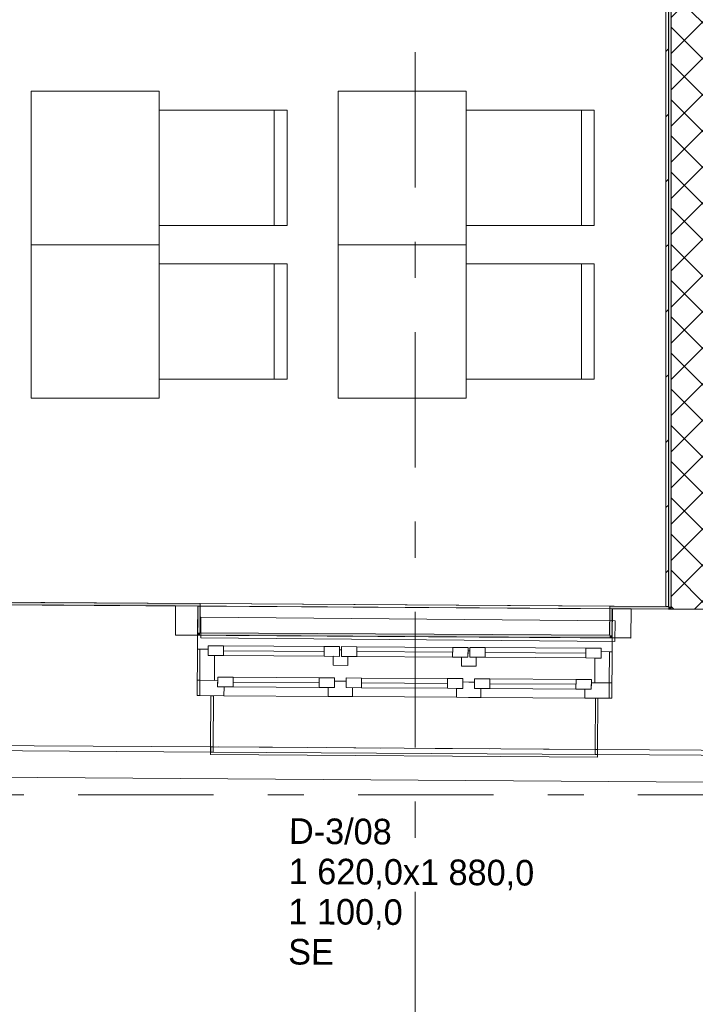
# Model space of a CAD drawing. Header units: millimetres. Extents: x 74467 to 235410, y -65 to 114857.
# Tile 172 of 256: x 128148 to 130788, y 54146 to 57993. Entities that reach past the tile are written whole.
import ezdxf
from ezdxf.enums import TextEntityAlignment as Align

# ---------------------------------------------------------------- set-up
doc = ezdxf.new("R2010")
doc.units = ezdxf.units.MM
doc.header["$MEASUREMENT"] = 0
for name, pattern in [('Katkend', [423.333333, 211.666667, -211.666667]), ('Katkend topelt', [1093.611073, 529.166651, -211.666656, 141.111112, -211.666656]), ('Wipeout_Contour', [1000, 0, -1000])]:
    doc.linetypes.add(name, pattern=pattern)
for name, color, linetype in [('00 Kunstikonkursi LÜ jaoks asendi 2D', 7, 'Continuous'), ('00 Teljed.AR', 7, 'Continuous'), ('1232 Välisseinad.AR', 7, 'Continuous'), ('1232 Välisseinad.VANA', 7, 'Continuous'), ('1235 Vahelaed.VANA', 7, 'Continuous'), ('1311 Siseseinad.VANA', 7, 'Continuous'), ('1326 Seinapinnad.SA', 7, 'Continuous'), ('1330 Sisustus.SA', 7, 'Continuous'), ('9350 Netopind.VANA', 7, 'Continuous'), ('Aken', 7, 'Continuous'), ('Akna tähis', 7, 'Continuous')]:
    doc.layers.add(name, color=color, linetype=linetype)
doc.styles.add('GENERATED_STYLE_1', font='txt')
doc.styles.add('GENERATED_STYLE_3', font='txt')
pattern_1 = [(0, (0, 0), (0, 173.20508), [0, -100]), (0, (50, 86.6), (0, 173.20508), [0, -100])]

# ---------------------------------------------------------------- blocks, each defined once
blk = doc.blocks.new('Slab_35_1', base_point=(115968, 55784.5))
at = {"layer": '1235 Vahelaed.VANA', "color": 7, "linetype": 'Continuous', "lineweight": 13, "flags": 128}
blk.add_lwpolyline([(115968, 55784.5), (128757.2, 55702.7), (130692.6, 55690.3), (130882.6, 55689.1), (139223.3, 55635.8), (139191.5, 61568), (123858.2, 61630.5), (116047.5, 61713.1)], close=True, dxfattribs=at)
blk = doc.blocks.new('Slab_40_1', base_point=(116047.5, 61713.1))
at = {"layer": '1235 Vahelaed.VANA', "color": 7, "linetype": 'Continuous', "lineweight": 13, "flags": 128}
blk.add_lwpolyline([(116047.5, 61713.1), (118519.3, 61670.8), (118519.5, 61686.9), (123392.6, 61635.4), (123582.6, 61635.4), (123582.6, 61633.4), (123856.9, 61630.5), (130693.8, 61602.6), (130882.6, 61602.6), (130882.6, 61601.8), (139191.5, 61568), (139192.6, 61366.9), (139223.3, 55635.8), (130892.3, 55689.1), (130692.6, 55690.3), (128757.2, 55702.7), (123582.6, 55735.8), (123392.6, 55737), (118784.3, 55766.5), (118445.5, 55768.7), (115968, 55784.5)], close=True, dxfattribs=at)
blk = doc.blocks.new('Slab_42_1', base_point=(123582.6, 61633.4))
at = {"color": 254, "linetype": 'Wipeout_Contour', "lineweight": 0, "ltscale": 698559.244156}
blk.add_wipeout([(123582.6, 61633.4), (123582.6, 55735.8), (130692.6, 55690.3), (130692.6, 61602.6), (123856.9, 61630.5)], dxfattribs=at).dxf.layer = '1235 Vahelaed.VANA'
at = {"layer": '1235 Vahelaed.VANA', "color": 7, "linetype": 'Continuous', "lineweight": 13, "flags": 128}
blk.add_lwpolyline([(123582.6, 61633.4), (123856.9, 61630.5), (130692.6, 61602.6), (130692.6, 55690.3), (123582.6, 55735.8)], close=True, dxfattribs=at)
blk = doc.blocks.new('Koduklass 2_PK 104_13_1', base_point=(123816.6, 61033.2))
at = {"layer": '9350 Netopind.VANA', "color": 7, "linetype": 'Continuous', "lineweight": 13, "flags": 128}
blk.add_lwpolyline([(130682.6, 61602.7), (123592.6, 61633.3), (123592.6, 55745.8), (130672.6, 55700.5), (130672.6, 61002.7), (130682.6, 61002.7)], close=True, dxfattribs=at)
blk = doc.blocks.new('Opening_68_1')
at = {"color": 254, "linetype": 'Wipeout_Contour', "lineweight": 0, "ltscale": 563551.823962}
blk.add_wipeout([(128895, 55131.8), (130405.7, 55122.2), (130405.9, 55142.2), (128895.2, 55151.8)], dxfattribs=at).dxf.layer = '1232 Välisseinad.AR'
at = {"layer": '1232 Välisseinad.AR', "color": 7, "linetype": 'Continuous', "lineweight": 15, "flags": 128}
for points in [[(128895.2, 55151.8), (128895, 55131.8)], [(130405.7, 55122.2), (130405.9, 55142.2)]]:
    blk.add_lwpolyline(points, dxfattribs=at)
at = {"layer": '1232 Välisseinad.AR', "color": 7, "linetype": 'Continuous', "lineweight": 13, "flags": 128}
for points in [[(128895, 55131.8), (130405.7, 55122.2)], [(130405.9, 55142.2), (128895.2, 55151.8)]]:
    blk.add_lwpolyline(points, dxfattribs=at)
blk = doc.blocks.new('Opening_96_1')
at = {"color": 254, "linetype": 'Wipeout_Contour', "lineweight": 0, "ltscale": 564451.248811}
blk.add_wipeout([(128853.4, 55702.1), (130453.4, 55691.9), (130453.5, 55701.9), (128853.5, 55712.1)], dxfattribs=at).dxf.layer = '1326 Seinapinnad.SA'
at = {"layer": '1326 Seinapinnad.SA', "color": 7, "linetype": 'Continuous', "lineweight": 15, "flags": 128}
for points in [[(128853.5, 55712.1), (128853.4, 55702.1)], [(130453.4, 55691.9), (130453.5, 55701.9)]]:
    blk.add_lwpolyline(points, dxfattribs=at)
at = {"layer": '1326 Seinapinnad.SA', "color": 7, "linetype": 'Continuous', "lineweight": 13, "flags": 128}
for points in [[(130453.5, 55701.9), (128853.5, 55712.1)], [(128853.4, 55702.1), (130453.4, 55691.9)]]:
    blk.add_lwpolyline(points, dxfattribs=at)
blk = doc.blocks.new('Wall Niche Rectangular 24_9')
at = {"layer": 'Aken', "color": 7, "linetype": 'Continuous', "lineweight": 13}
blk.add_line((-889.9, 140), (889.9, 140), dxfattribs=at)
at = {"layer": 'Aken', "color": 7, "linetype": 'Continuous', "lineweight": 15, "flags": 128}
blk.add_lwpolyline([(-889.9, 140), (-889.9, 26.1), (889.9, 26.1), (889.9, 140)], close=True, dxfattribs=at)
blk = doc.blocks.new('Triple Historic Window 24_10')
at = {"layer": 'Aken', "color": 7, "linetype": 'Continuous', "lineweight": 13}
for p, q in [((-810, 168), (810, 168)), ((-670, -109), (-333.3, -109)), ((-168.3, -109), (168.3, -109)), ((333.3, -109), (670, -109)), ((-746, -182), (-756, -182)), ((-756, -182), (-756, -382)), ((-746, -382), (-746, -182)), ((-298.3, -182), (-705, -182)), ((203.3, -182), (-203.3, -182)), ((705, -182), (298.3, -182)), ((756, -182), (746, -182)), ((746, -182), (746, -382)), ((756, -382), (756, -182)), ((-756, -382), (-746, -382)), ((-746, -382), (-756, -382)), ((-756, -382), (-756, -402)), ((-746, -402), (-746, -382)), ((746, -382), (756, -382)), ((756, -382), (746, -382)), ((746, -382), (746, -402)), ((756, -412), (756, -382)), ((756, -402), (756, -382)), ((-756, -402), (-756, -412)), ((-756, -402), (-746, -402)), ((-756, -412), (756, -412)), ((746, -402), (756, -402))]:
    blk.add_line(p, q, dxfattribs=at)
at = {"layer": 'Aken', "color": 7, "linetype": 'Continuous', "lineweight": 15}
for p, q in [((-810, 0), (-810, 168)), ((810, 0), (810, 168)), ((-810, 0), (-800, 0)), ((-810, -182), (-810, 0)), ((-810, -182), (-810, 0)), ((-800, 0), (-768, 0)), ((-800, -122), (-800, 0)), ((-768, 13), (-708, 13)), ((-768, -25), (-768, 13)), ((-768, 0), (-768, -25)), ((-708, 13), (-708, -25)), ((-708, 13), (-314.3, 13)), ((-314.3, -25), (-314.3, 13)), ((-314.3, 13), (-254.3, 13)), ((-254.3, 13), (-254.3, -25)), ((-254.3, -25), (-254.3, 0)), ((-254.3, 0), (-247.3, 0)), ((-247.3, 13), (-187.3, 13)), ((-247.3, -25), (-247.3, 13)), ((-247.3, 0), (-247.3, -25)), ((-187.3, 13), (-187.3, -25)), ((-187.3, 13), (187.3, 13)), ((187.3, -25), (187.3, 13)), ((187.3, 13), (247.3, 13)), ((247.3, 13), (247.3, -25)), ((247.3, -25), (247.3, 0)), ((247.3, 0), (254.3, 0)), ((254.3, 13), (314.3, 13)), ((254.3, -25), (254.3, 13)), ((254.3, 0), (254.3, -25)), ((314.3, 13), (314.3, -25)), ((314.3, 13), (708, 13)), ((708, -25), (708, 13)), ((708, 13), (768, 13)), ((768, 13), (768, -25)), ((768, -25), (768, 0)), ((768, 0), (800, 0)), ((800, 0), (810, 0)), ((800, -122), (800, 0)), ((810, -182), (810, 0)), ((810, -182), (810, 0)), ((-768, -25), (-743, -25)), ((-708, -25), (-768, -25)), ((-743, -25), (-743, -122)), ((-708, -6), (-314.3, -6)), ((-314.3, -25), (-708, -25)), ((-254.3, -25), (-314.3, -25)), ((-279.3, -60), (-279.3, -25)), ((-279.3, -25), (-254.3, -25)), ((-187.3, -25), (-247.3, -25)), ((-247.3, -25), (-222.3, -25)), ((-222.3, -25), (-222.3, -60)), ((-187.3, -6), (187.3, -6)), ((187.3, -25), (-187.3, -25)), ((247.3, -25), (187.3, -25)), ((222.3, -60), (222.3, -25)), ((222.3, -25), (247.3, -25)), ((314.3, -25), (254.3, -25)), ((254.3, -25), (279.3, -25)), ((279.3, -25), (279.3, -60)), ((314.3, -6), (708, -6)), ((708, -25), (314.3, -25)), ((768, -25), (708, -25)), ((743, -122), (743, -25)), ((743, -25), (768, -25)), ((-222.3, -60), (-279.3, -60)), ((279.3, -60), (222.3, -60)), ((-730, -109), (-670, -109)), ((-730, -147), (-730, -109)), ((-670, -109), (-670, -147)), ((-670, -109), (-333.3, -109)), ((-333.3, -147), (-333.3, -109)), ((-333.3, -109), (-273.3, -109)), ((-273.3, -109), (-273.3, -147)), ((-228.3, -109), (-168.3, -109)), ((-228.3, -147), (-228.3, -109)), ((-168.3, -109), (-168.3, -147)), ((-168.3, -109), (168.3, -109)), ((168.3, -147), (168.3, -109)), ((168.3, -109), (228.3, -109)), ((228.3, -109), (228.3, -147)), ((273.3, -109), (333.3, -109)), ((273.3, -147), (273.3, -109)), ((333.3, -109), (333.3, -147)), ((333.3, -109), (670, -109)), ((670, -147), (670, -109)), ((670, -109), (730, -109)), ((730, -109), (730, -147)), ((-800, -122), (-810, -122)), ((-810, -122), (-800, -122)), ((-743, -122), (-800, -122)), ((-800, -122), (-730, -122)), ((-800, -182), (-800, -122)), ((-730, -122), (-730, -147)), ((-730, -147), (-705, -147)), ((-670, -147), (-730, -147)), ((-705, -147), (-705, -182)), ((-670, -128), (-333.3, -128)), ((-333.3, -147), (-670, -147)), ((-273.3, -147), (-333.3, -147)), ((-298.3, -182), (-298.3, -147)), ((-298.3, -147), (-273.3, -147)), ((-273.3, -147), (-273.3, -122)), ((-273.3, -122), (-250.8, -122)), ((-250.8, -122), (-228.3, -122)), ((-228.3, -122), (-228.3, -147)), ((-228.3, -147), (-203.3, -147)), ((-168.3, -147), (-228.3, -147)), ((-203.3, -147), (-203.3, -182)), ((-168.3, -128), (168.3, -128)), ((168.3, -147), (-168.3, -147)), ((228.3, -147), (168.3, -147)), ((203.3, -182), (203.3, -147)), ((203.3, -147), (228.3, -147)), ((228.3, -147), (228.3, -122)), ((228.3, -122), (250.8, -122)), ((250.8, -122), (273.3, -122)), ((273.3, -122), (273.3, -147)), ((273.3, -147), (298.3, -147)), ((333.3, -147), (273.3, -147)), ((298.3, -147), (298.3, -182)), ((333.3, -128), (670, -128)), ((670, -147), (333.3, -147)), ((730, -147), (670, -147)), ((705, -182), (705, -147)), ((705, -147), (730, -147)), ((730, -147), (730, -122)), ((730, -122), (800, -122)), ((800, -122), (743, -122)), ((810, -122), (800, -122)), ((800, -122), (810, -122)), ((800, -182), (800, -122)), ((-800, -182), (-810, -182)), ((-756, -182), (-810, -182)), ((-756, -182), (-810, -182)), ((-705, -182), (-800, -182)), ((-756, -382), (-756, -182)), ((-756, -382), (-756, -182)), ((-756, -382), (-756, -182)), ((-250.8, -182), (-298.3, -182)), ((-203.3, -182), (-250.8, -182)), ((250.8, -182), (203.3, -182)), ((298.3, -182), (250.8, -182)), ((800, -182), (705, -182)), ((756, -182), (810, -182)), ((756, -182), (810, -182)), ((756, -382), (756, -182)), ((756, -382), (756, -182)), ((756, -382), (756, -182)), ((810, -182), (800, -182))]:
    blk.add_line(p, q, dxfattribs=at)
at = {"layer": 'Aken', "color": 7, "linetype": 'Katkend', "lineweight": 13}
blk.add_line((-756, -382), (756, -382), dxfattribs=at)
blk = doc.blocks.new('Window Stamp 24')
at = {"layer": 'Akna tähis', "color": 7, "lineweight": 13, "style": 'GENERATED_STYLE_1'}
for tag, p in [('AC_WIDO_ID', (-447.2, -926.8)), ('AC_WIDO_A_SIZE', (-447.2, -1083.9)), ('AC_SILL_TO_ANCHOR_LEVEL', (-447.2, -1241)), ('DUMMY_233', (-447.2, -1398.2))]:
    blk.add_attdef(tag, text='', height=100, dxfattribs=at).set_placement(p, align=Align.TOP_LEFT)
blk = doc.blocks.new('Wall_701_1', base_point=(139223.3, 55635.8))
at = {"layer": '1232 Välisseinad.VANA', "color": 7, "linetype": 'Continuous', "lineweight": 15}
for p, q in [((128757.2, 55702.7), (128756.5, 55588.9)), ((130537, 55691.3), (130536.3, 55577.5)), ((128842.7, 55588.3), (128756.5, 55588.9)), ((128842.3, 55534.2), (128842.7, 55588.3)), ((130462.3, 55523.8), (130462.6, 55577.9)), ((130536.3, 55577.5), (130462.6, 55577.9)), ((128841.2, 55352.2), (128842.3, 55534.2)), ((130461.1, 55341.8), (130462.3, 55523.8)), ((128895.2, 55351.8), (128841.2, 55352.2)), ((128893.9, 55151.8), (128895.2, 55351.8)), ((128893.9, 55151.8), (128895.2, 55351.8)), ((130405.9, 55142.2), (130407.1, 55342.2)), ((130405.9, 55142.2), (130407.1, 55342.2)), ((130407.1, 55342.2), (130461.1, 55341.8))]:
    blk.add_line(p, q, dxfattribs=at)
at = {"layer": '1232 Välisseinad.VANA', "color": 7, "linetype": 'Continuous', "lineweight": 15, "flags": 128}
for points in [[(128757.2, 55702.7), (128103.3, 55706.9)], [(131460.7, 55685.4), (130537, 55691.3)], [(127973.9, 55157.7), (128893.9, 55151.8)], [(130405.9, 55142.2), (131620.7, 55134.4)]]:
    blk.add_lwpolyline(points, dxfattribs=at)
at = {"layer": 'Aken', "color": 7, "linetype": 'Continuous', "lineweight": 13, "xscale": -0.9999999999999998, "zscale": 1000}
for name, p, rotation in [('Wall Niche Rectangular 24_9', (129646.2, 55557), 359.6335413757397), ('Triple Historic Window 24_10', (129652.3, 55529), 359.6335776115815)]:
    blk.add_blockref(name, p, dxfattribs=dict(at, rotation=rotation))
at = {"layer": 'Akna tähis', "color": 5, "lineweight": 13}
ref = blk.add_blockref('Window Stamp 24', (129653.4, 55697), dxfattribs=dict(at, rotation=359.6335776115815))
ref.add_attrib('AC_WIDO_ID', 'D-3/08', dxfattribs={"color": 7, "lineweight": 13, "height": 100, "rotation": 359.6336, "style": 'GENERATED_STYLE_1'}).set_placement((129200.5, 54873.2), align=Align.TOP_LEFT)
ref.add_attrib('AC_WIDO_A_SIZE', '1\xa0620,0x1\xa0880,0', dxfattribs={"color": 7, "lineweight": 13, "height": 100, "rotation": 359.6336, "style": 'GENERATED_STYLE_1'}).set_placement((129199.4, 54716.1), align=Align.TOP_LEFT)
ref.add_attrib('AC_SILL_TO_ANCHOR_LEVEL', '1\xa0100,0', dxfattribs={"color": 7, "lineweight": 13, "height": 100, "rotation": 359.6336, "style": 'GENERATED_STYLE_1'}).set_placement((129198.4, 54559), align=Align.TOP_LEFT)
ref.add_attrib('DUMMY_233', 'SE', dxfattribs={"color": 7, "lineweight": 13, "height": 100, "rotation": 359.6336, "style": 'GENERATED_STYLE_1'}).set_placement((129197.4, 54401.8), align=Align.TOP_LEFT)
blk = doc.blocks.new('Wall_704_1', base_point=(130692.6, 61602.6))
at = {"layer": '1311 Siseseinad.VANA', "linetype": 'Continuous', "lineweight": 13, "true_color": 0x50504f}
h = blk.add_hatch(dxfattribs=at)
h.set_pattern_fill('Plokk_õõnesbetoon_0001', color=251, style=0, pattern_type=2)
h.set_pattern_definition([(45, (0, 0), (-70.71068, 70.71068), []), (135, (0, 0), (70.71068, 70.71068), [])])
h.paths.add_polyline_path([(130692.6, 61602.6), (130692.6, 55690.3), (130882.6, 55690.3), (130882.6, 61601.8)])
at = {"layer": '1311 Siseseinad.VANA', "color": 7, "linetype": 'Continuous', "lineweight": 15, "flags": 128}
blk.add_lwpolyline([(130692.6, 61602.6), (130692.6, 55690.3)], dxfattribs=at)
at = {"layer": '1311 Siseseinad.VANA', "color": 7, "linetype": 'Continuous', "lineweight": 13, "flags": 128}
blk.add_lwpolyline([(130692.6, 55690.3), (130882.6, 55690.3)], dxfattribs=at)
blk = doc.blocks.new('Wall_715_1', base_point=(111683.7, 55261.9))
at = {"layer": '1232 Välisseinad.AR', "linetype": 'Continuous', "lineweight": 13, "true_color": 0x8c8d8c}
h = blk.add_hatch(dxfattribs=at)
h.set_pattern_fill('Krohv_0001', color=252, style=0, pattern_type=2)
h.set_pattern_definition(pattern_1)
h.paths.add_polyline_path([(127973.9, 55157.7), (127973.8, 55137.7), (128895, 55131.8), (128895.2, 55151.8)])
h = blk.add_hatch(dxfattribs=at)
h.set_pattern_fill('Krohv_0001', color=252, style=0, pattern_type=2)
h.set_pattern_definition(pattern_1)
h.paths.add_polyline_path([(130405.7, 55122.2), (131621.8, 55114.4), (131622, 55134.4), (130405.9, 55142.2)])
at = {"layer": '1232 Välisseinad.AR', "color": 7, "linetype": 'Continuous', "lineweight": 15, "flags": 128}
for points in [[(127973.8, 55137.7), (128895, 55131.8)], [(128895.2, 55151.8), (127973.9, 55157.7)], [(131622, 55134.4), (130405.9, 55142.2)], [(130405.7, 55122.2), (131621.8, 55114.4)]]:
    blk.add_lwpolyline(points, dxfattribs=at)
blk = doc.blocks.new('Wall_779_1', base_point=(130692.6, 61602.6))
at = {"layer": '1326 Seinapinnad.SA', "linetype": 'Continuous', "lineweight": 0, "true_color": 0xfefefe}
for points in [[(130692.6, 55700.3), (130692.6, 61602.6), (130682.6, 61602.6), (130682.6, 55700.4)], [(130692.6, 55690.3), (130682.6, 55700.4), (130682.6, 55690.4)], [(130692.6, 55700.3), (130682.6, 55700.4), (130692.6, 55690.3)]]:
    blk.add_hatch(color=7, dxfattribs=at).paths.add_polyline_path(points)
at = {"layer": '1326 Seinapinnad.SA', "color": 7, "linetype": 'Continuous', "lineweight": 15, "flags": 128}
for points in [[(130682.6, 61602.6), (130682.6, 55700.4)], [(130692.6, 55690.3), (130692.6, 61602.6)], [(130692.6, 55690.3), (130682.6, 55690.4)]]:
    blk.add_lwpolyline(points, dxfattribs=at)
blk = doc.blocks.new('Wall_780_1', base_point=(130692.6, 55690.3))
at = {"layer": '1326 Seinapinnad.SA', "linetype": 'Continuous', "lineweight": 0, "true_color": 0xfefefe}
for points in [[(128021.5, 55707.4), (128853.4, 55702.1), (128853.5, 55712.1), (128021.6, 55717.4)], [(130453.4, 55691.9), (130682.6, 55690.4), (130682.6, 55700.4), (130453.5, 55701.9)]]:
    blk.add_hatch(color=7, dxfattribs=at).paths.add_polyline_path(points)
at = {"layer": '1326 Seinapinnad.SA', "color": 7, "linetype": 'Continuous', "lineweight": 15, "flags": 128}
for points in [[(128853.5, 55712.1), (128021.6, 55717.4)], [(128031.4, 55707.4), (128843.4, 55702.2)], [(130682.6, 55700.4), (130453.5, 55701.9)], [(130463.4, 55691.8), (130682.6, 55690.4)]]:
    blk.add_lwpolyline(points, dxfattribs=at)
blk = doc.blocks.new('Wall_782_1', base_point=(130462.7, 55577.9))
at = {"layer": '1326 Seinapinnad.SA', "linetype": 'Continuous', "lineweight": 0, "true_color": 0xfefefe}
for points in [[(128842.7, 55588.3), (128852.8, 55598.2), (128842.8, 55598.3)], [(128842.7, 55588.3), (128852.7, 55588.2), (128852.8, 55598.2)], [(130452.7, 55588), (128852.8, 55598.2), (128852.7, 55588.2), (130452.7, 55578)], [(130452.7, 55588), (130462.7, 55577.9), (130462.7, 55587.9)], [(130452.7, 55578), (130462.7, 55577.9), (130452.7, 55588)]]:
    blk.add_hatch(color=7, dxfattribs=at).paths.add_polyline_path(points)
at = {"layer": '1326 Seinapinnad.SA', "color": 7, "linetype": 'Continuous', "lineweight": 15, "flags": 128}
for points in [[(128842.7, 55588.3), (128842.8, 55598.3)], [(130452.7, 55588), (128852.8, 55598.2)], [(128842.7, 55588.3), (130462.7, 55577.9)], [(130462.7, 55577.9), (130462.7, 55587.9)]]:
    blk.add_lwpolyline(points, dxfattribs=at)
blk = doc.blocks.new('Wall_783_1', base_point=(128842.7, 55588.3))
at = {"layer": '1326 Seinapinnad.SA', "linetype": 'Continuous', "lineweight": 0, "true_color": 0xfefefe}
blk.add_hatch(color=7, dxfattribs=at).paths.add_polyline_path([(128852.8, 55598.2), (128853.4, 55702.1), (128843.4, 55702.2), (128842.8, 55598.3)])
at = {"layer": '1326 Seinapinnad.SA', "color": 7, "linetype": 'Continuous', "lineweight": 15, "flags": 128}
for points in [[(128843.4, 55702.2), (128842.8, 55598.3)], [(128852.8, 55598.2), (128853.4, 55702.1)]]:
    blk.add_lwpolyline(points, dxfattribs=at)
blk = doc.blocks.new('Wall_784_1', base_point=(130462.7, 55577.9))
at = {"layer": '1326 Seinapinnad.SA', "linetype": 'Continuous', "lineweight": 0, "true_color": 0xfefefe}
blk.add_hatch(color=7, dxfattribs=at).paths.add_polyline_path([(130453.4, 55691.9), (130452.7, 55588), (130462.7, 55587.9), (130463.4, 55691.8)])
at = {"layer": '1326 Seinapinnad.SA', "color": 7, "linetype": 'Continuous', "lineweight": 15, "flags": 128}
for points in [[(130453.4, 55691.9), (130452.7, 55588)], [(130462.7, 55587.9), (130463.4, 55691.8)]]:
    blk.add_lwpolyline(points, dxfattribs=at)
blk = doc.blocks.new('Wall_851_1', base_point=(130682.6, 61002.7))
at = {"layer": '1326 Seinapinnad.SA', "linetype": 'Continuous', "lineweight": 13}
h = blk.add_hatch(dxfattribs=at)
h.set_pattern_fill('Plokk_termo_0001', color=5, style=0, pattern_type=2)
h.set_pattern_definition([(45, (0, 0), (-127.27922, 127.27922), [])])
h.paths.add_polyline_path([(130672.6, 61002.7), (130672.6, 55700.5), (130682.6, 55700.4), (130682.6, 61002.7)])
at = {"layer": '1326 Seinapinnad.SA', "color": 7, "linetype": 'Continuous', "lineweight": 15, "flags": 128}
for points in [[(130672.6, 61002.7), (130672.6, 55700.5)], [(130682.6, 55700.4), (130682.6, 61002.7)], [(130672.6, 55700.5), (130682.6, 55700.4)]]:
    blk.add_lwpolyline(points, dxfattribs=at)
blk = doc.blocks.new('Chair 10 24[601]_1', base_point=(129192.6, 56589.2))
at = {"layer": '1330 Sisustus.SA', "color": 253, "linetype": 'Continuous', "lineweight": 13, "true_color": 0xa5a6a4}
blk.add_line((129142.6, 56589.2), (129142.6, 57039.2), dxfattribs=at)
at = {"layer": '1330 Sisustus.SA', "color": 253, "linetype": 'Continuous', "lineweight": 13, "true_color": 0xa5a6a4, "flags": 128}
blk.add_lwpolyline([(128692.6, 56589.2), (128692.6, 57039.2), (129192.6, 57039.2), (129192.6, 56589.2)], close=True, dxfattribs=at)
blk = doc.blocks.new('Dining Table 01 24[602]_1', base_point=(128192.6, 57114.2))
at = {"layer": '1330 Sisustus.SA', "color": 253, "linetype": 'Continuous', "lineweight": 13, "true_color": 0xa5a6a4}
for p, q in [((128192.6, 57114.2), (128192.6, 56514.2)), ((128692.6, 57114.2), (128192.6, 57114.2)), ((128692.6, 56514.2), (128692.6, 57114.2)), ((128192.6, 56514.2), (128692.6, 56514.2))]:
    blk.add_line(p, q, dxfattribs=at)
at = {"layer": '1330 Sisustus.SA', "color": 253, "linetype": 'Continuous', "lineweight": 13, "true_color": 0xa5a6a4, "flags": 128}
blk.add_lwpolyline([(128192.6, 57114.2), (128192.6, 56514.2), (128692.6, 56514.2), (128692.6, 57114.2)], close=True, dxfattribs=at)
blk = doc.blocks.new('Chair 10 24[603]_1', base_point=(129192.6, 57189.2))
at = {"layer": '1330 Sisustus.SA', "color": 253, "linetype": 'Continuous', "lineweight": 13, "true_color": 0xa5a6a4}
blk.add_line((129142.6, 57189.2), (129142.6, 57639.2), dxfattribs=at)
at = {"layer": '1330 Sisustus.SA', "color": 253, "linetype": 'Continuous', "lineweight": 13, "true_color": 0xa5a6a4, "flags": 128}
blk.add_lwpolyline([(128692.6, 57189.2), (128692.6, 57639.2), (129192.6, 57639.2), (129192.6, 57189.2)], close=True, dxfattribs=at)
blk = doc.blocks.new('Dining Table 01 24[604]_1', base_point=(128192.6, 57714.2))
at = {"layer": '1330 Sisustus.SA', "color": 253, "linetype": 'Continuous', "lineweight": 13, "true_color": 0xa5a6a4}
for p, q in [((128192.6, 57714.2), (128192.6, 57114.2)), ((128692.6, 57714.2), (128192.6, 57714.2)), ((128692.6, 57114.2), (128692.6, 57714.2)), ((128192.6, 57114.2), (128692.6, 57114.2))]:
    blk.add_line(p, q, dxfattribs=at)
at = {"layer": '1330 Sisustus.SA', "color": 253, "linetype": 'Continuous', "lineweight": 13, "true_color": 0xa5a6a4, "flags": 128}
blk.add_lwpolyline([(128192.6, 57714.2), (128192.6, 57114.2), (128692.6, 57114.2), (128692.6, 57714.2)], close=True, dxfattribs=at)
blk = doc.blocks.new('Chair 10 24[686]_1', base_point=(130392.6, 56589.2))
at = {"layer": '1330 Sisustus.SA', "color": 253, "linetype": 'Continuous', "lineweight": 13, "true_color": 0xa5a6a4}
blk.add_line((130342.6, 56589.2), (130342.6, 57039.2), dxfattribs=at)
at = {"layer": '1330 Sisustus.SA', "color": 253, "linetype": 'Continuous', "lineweight": 13, "true_color": 0xa5a6a4, "flags": 128}
blk.add_lwpolyline([(129892.6, 56589.2), (129892.6, 57039.2), (130392.6, 57039.2), (130392.6, 56589.2)], close=True, dxfattribs=at)
blk = doc.blocks.new('Dining Table 01 24[687]_1', base_point=(129392.6, 57114.2))
at = {"layer": '1330 Sisustus.SA', "color": 253, "linetype": 'Continuous', "lineweight": 13, "true_color": 0xa5a6a4}
for p, q in [((129392.6, 57114.2), (129392.6, 56514.2)), ((129892.6, 57114.2), (129392.6, 57114.2)), ((129892.6, 56514.2), (129892.6, 57114.2)), ((129392.6, 56514.2), (129892.6, 56514.2))]:
    blk.add_line(p, q, dxfattribs=at)
at = {"layer": '1330 Sisustus.SA', "color": 253, "linetype": 'Continuous', "lineweight": 13, "true_color": 0xa5a6a4, "flags": 128}
blk.add_lwpolyline([(129392.6, 57114.2), (129392.6, 56514.2), (129892.6, 56514.2), (129892.6, 57114.2)], close=True, dxfattribs=at)
blk = doc.blocks.new('Chair 10 24[688]_1', base_point=(130392.6, 57189.2))
at = {"layer": '1330 Sisustus.SA', "color": 253, "linetype": 'Continuous', "lineweight": 13, "true_color": 0xa5a6a4}
blk.add_line((130342.6, 57189.2), (130342.6, 57639.2), dxfattribs=at)
at = {"layer": '1330 Sisustus.SA', "color": 253, "linetype": 'Continuous', "lineweight": 13, "true_color": 0xa5a6a4, "flags": 128}
blk.add_lwpolyline([(129892.6, 57189.2), (129892.6, 57639.2), (130392.6, 57639.2), (130392.6, 57189.2)], close=True, dxfattribs=at)
blk = doc.blocks.new('Dining Table 01 24[689]_1', base_point=(129392.6, 57714.2))
at = {"layer": '1330 Sisustus.SA', "color": 253, "linetype": 'Continuous', "lineweight": 13, "true_color": 0xa5a6a4}
for p, q in [((129392.6, 57714.2), (129392.6, 57114.2)), ((129892.6, 57714.2), (129392.6, 57714.2)), ((129892.6, 57114.2), (129892.6, 57714.2)), ((129392.6, 57114.2), (129892.6, 57114.2))]:
    blk.add_line(p, q, dxfattribs=at)
at = {"layer": '1330 Sisustus.SA', "color": 253, "linetype": 'Continuous', "lineweight": 13, "true_color": 0xa5a6a4, "flags": 128}
blk.add_lwpolyline([(129392.6, 57714.2), (129392.6, 57114.2), (129892.6, 57114.2), (129892.6, 57714.2)], close=True, dxfattribs=at)
blk = doc.blocks.new('Slab_486_1', base_point=(128856.3, 55658.6))
at = {"layer": '1330 Sisustus.SA', "color": 253, "linetype": 'Continuous', "lineweight": 13, "true_color": 0xa5a6a4, "flags": 128}
blk.add_lwpolyline([(128856.3, 55658.6), (128855.6, 55577.9), (130473.2, 55564.2), (130473.9, 55644.9)], close=True, dxfattribs=at)
blk = doc.blocks.new('Standard grid marker_3')
at = {"layer": '00 Teljed.AR', "color": 252, "linetype": 'Katkend topelt', "lineweight": 13, "true_color": 0x8c8d8c}
blk.add_line((6073.2, 0), (54988.3, 0), dxfattribs=at)
at = {"layer": '00 Teljed.AR', "color": 252, "lineweight": 13, "true_color": 0x8c8d8c, "style": 'GENERATED_STYLE_3'}
for tag, p in [('AC_MarkerText_1_0', (-54.3, -45.7)), ('AC_MarkerText_1_1', (61407.2, -45.7))]:
    blk.add_attdef(tag, text='', height=200, rotation=270, dxfattribs=at).set_placement(p, align=Align.TOP_CENTER)
blk = doc.blocks.new('Standard grid marker_6')
at = {"layer": '00 Teljed.AR', "color": 252, "linetype": 'Katkend topelt', "lineweight": 13, "true_color": 0x8c8d8c}
blk.add_line((5698.7, 0), (33545.2, 0), dxfattribs=at)
at = {"layer": '00 Teljed.AR', "color": 252, "lineweight": 13, "true_color": 0x8c8d8c, "style": 'GENERATED_STYLE_3'}
for tag, p in [('AC_MarkerText_1_0', (-200, -191.4)), ('AC_MarkerText_1_1', (39443.9, -191.4))]:
    blk.add_attdef(tag, text='', height=200, rotation=180, dxfattribs=at).set_placement(p, align=Align.TOP_CENTER)

msp = doc.modelspace()

# ---------------------------------------------------------------- block references
at = {"layer": '1235 Vahelaed.VANA', "color": 7, "linetype": 'Continuous', "lineweight": 13}
for name, p in [('Slab_35_1', (115968, 55784.5)), ('Slab_40_1', (116047.5, 61713.1))]:
    msp.add_blockref(name, p, dxfattribs=at)
at = {"layer": '1326 Seinapinnad.SA', "color": 7, "lineweight": 15}
msp.add_blockref('Wall_782_1', (130462.7, 55577.9), dxfattribs=at)
at = {"layer": '1330 Sisustus.SA', "color": 253, "linetype": 'Continuous', "lineweight": 13, "true_color": 0xa5a6a4}
msp.add_blockref('Slab_486_1', (128856.3, 55658.6), dxfattribs=at)

# ---------------------------------------------------------------- next in the draw order: block references
at = {"layer": '1235 Vahelaed.VANA', "color": 7, "linetype": 'Continuous', "lineweight": 13}
msp.add_blockref('Slab_42_1', (123582.6, 61633.4), dxfattribs=at)

# ---------------------------------------------------------------- next in the draw order: linework, layer by layer
at = {"layer": '00 Kunstikonkursi LÜ jaoks asendi 2D', "color": 7, "linetype": 'Continuous', "lineweight": 13, "flags": 128}
msp.add_lwpolyline([(111667.3, 55148.7), (139931.8, 54949.9), (139734.4, 67681.7), (139640.4, 67681.9), (121180.2, 68000.7)], dxfattribs=at)
at = {"layer": '9350 Netopind.VANA', "color": 253, "linetype": 'Continuous', "lineweight": 0, "true_color": 0xbbb393, "flags": 128}
msp.add_lwpolyline([(130682.6, 61602.7), (123592.6, 61633.3), (123592.6, 55745.8), (130672.6, 55700.5), (130672.6, 61002.7), (130682.6, 61002.7)], close=True, dxfattribs=at)

# ---------------------------------------------------------------- next in the draw order: block references
at = {"layer": '1311 Siseseinad.VANA', "color": 7, "lineweight": 15}
msp.add_blockref('Wall_704_1', (130692.6, 61602.6), dxfattribs=at)
at = {"layer": '1326 Seinapinnad.SA', "color": 7, "lineweight": 15}
for name, p in [('Wall_779_1', (130692.6, 61602.6)), ('Wall_851_1', (130682.6, 61002.7))]:
    msp.add_blockref(name, p, dxfattribs=at)
at = {"layer": '1330 Sisustus.SA', "color": 253, "linetype": 'Continuous', "lineweight": 13, "true_color": 0xa5a6a4}
for name, p in [('Dining Table 01 24[604]_1', (128192.6, 57714.2)), ('Dining Table 01 24[689]_1', (129392.6, 57714.2)), ('Chair 10 24[603]_1', (129192.6, 57189.2)), ('Chair 10 24[688]_1', (130392.6, 57189.2)), ('Dining Table 01 24[602]_1', (128192.6, 57114.2)), ('Dining Table 01 24[687]_1', (129392.6, 57114.2)), ('Chair 10 24[601]_1', (129192.6, 56589.2)), ('Chair 10 24[686]_1', (130392.6, 56589.2))]:
    msp.add_blockref(name, p, dxfattribs=at)
at = {"layer": '9350 Netopind.VANA', "color": 7, "linetype": 'Continuous', "lineweight": 13}
msp.add_blockref('Koduklass 2_PK 104_13_1', (123816.6, 61033.2), dxfattribs=at)

# ---------------------------------------------------------------- next in the draw order: block references
at = {"layer": '1232 Välisseinad.AR', "color": 7, "linetype": 'Continuous', "lineweight": 13}
msp.add_blockref('Opening_68_1', (0, 0), dxfattribs=at)
at = {"layer": '1326 Seinapinnad.SA', "color": 7, "linetype": 'Continuous', "lineweight": 13}
msp.add_blockref('Opening_96_1', (0, 0), dxfattribs=at)

# ---------------------------------------------------------------- next in the draw order: block references
at = {"layer": '00 Teljed.AR', "color": 7, "linetype": 'Continuous', "lineweight": 13, "zscale": 1000}
for name, p, rotation in [('Standard grid marker_3', (129692.6, 46889.6), 90), ('Standard grid marker_6', (144446.7, 54965), 180)]:
    msp.add_blockref(name, p, dxfattribs=dict(at, rotation=rotation))
at = {"layer": '1232 Välisseinad.AR', "color": 7, "lineweight": 15}
msp.add_blockref('Wall_715_1', (111683.7, 55261.9), dxfattribs=at)
at = {"layer": '1232 Välisseinad.VANA', "color": 7, "lineweight": 15}
msp.add_blockref('Wall_701_1', (139223.3, 55635.8), dxfattribs=at)
at = {"layer": '1326 Seinapinnad.SA', "color": 7, "lineweight": 15}
for name, p in [('Wall_780_1', (130692.6, 55690.3)), ('Wall_783_1', (128842.7, 55588.3)), ('Wall_784_1', (130462.7, 55577.9))]:
    msp.add_blockref(name, p, dxfattribs=at)

doc.saveas('drawing.dxf')
